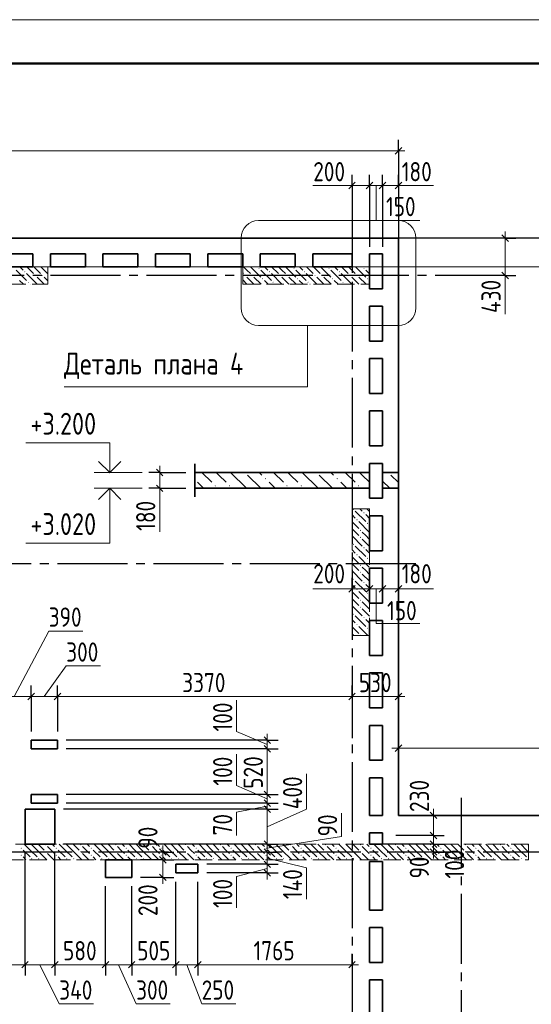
# Model space of a CAD drawing. Header units: millimetres. Extents: x 0 to 31317, y 0 to 42000.
# Tile 11 of 12: x 18023 to 23874, y 30726 to 42000. Entities that reach past the tile are written whole.
import ezdxf

# ---------------------------------------------------------------- set-up
doc = ezdxf.new("R2010")
doc.units = ezdxf.units.MM
doc.linetypes.add('______2', pattern=[270, 200, -70])
doc.linetypes.add('______5', pattern=[1100, 800, -100, 100, -100])
for name, color, linetype, lineweight in [('Standard', 7, 'Continuous', 25), ('Высотные отметки', 7, 'Continuous', 25), ('ЖБ Пилон', 180, 'Continuous', 25), ('Наложенное сечение', 7, 'Continuous', 25), ('Оси', 40, '______5', 18), ('Примечания', 7, 'Continuous', 25), ('Размерная выноска', 7, 'Continuous', 13)]:
    doc.layers.add(name, color=color, linetype=linetype, lineweight=lineweight)
doc.layers.add('ЖБ Перекрытие верхний уровень', color=7, linetype='Continuous', lineweight=25, true_color=0xe0e0ff)
doc.layers.add('ЖБ Стена верхний уровень', color=7, linetype='Continuous', lineweight=25, true_color=0x006e00)
doc.styles.add('GOST 2.304-81', font='txt')

msp = doc.modelspace()

# ---------------------------------------------------------------- hatches: boundary and pattern name
at = {"layer": 'ЖБ Пилон', "linetype": 'Continuous', "lineweight": 18, "transparency": 33554687}
for points in [[(20754, 39153), (20761, 39160), (20767, 39153), (20761, 39147)], [(21154, 39153), (21161, 39160), (21167, 39153), (21161, 39147)], [(21554, 39153), (21561, 39160), (21567, 39153), (21561, 39147)], [(21954, 39153), (21961, 39160), (21967, 39153), (21961, 39147)], [(18074, 39113), (18081, 39120), (18087, 39113), (18081, 39107)], [(18194, 39073), (18201, 39080), (18207, 39073), (18201, 39067)], [(18274, 39073), (18281, 39080), (18287, 39073), (18281, 39067)], [(20594, 39073), (20601, 39080), (20607, 39073), (20601, 39067)], [(20674, 39073), (20681, 39080), (20687, 39073), (20681, 39067)], [(20794, 39033), (20801, 39040), (20807, 39033), (20801, 39027)], [(20874, 39113), (20881, 39120), (20887, 39113), (20881, 39107)], [(20994, 39073), (21001, 39080), (21007, 39073), (21001, 39067)], [(21074, 39073), (21081, 39080), (21087, 39073), (21081, 39067)], [(21194, 39033), (21201, 39040), (21207, 39033), (21201, 39027)], [(21274, 39113), (21281, 39120), (21287, 39113), (21281, 39107)], [(21394, 39073), (21401, 39080), (21407, 39073), (21401, 39067)], [(21474, 39073), (21481, 39080), (21487, 39073), (21481, 39067)], [(21594, 39033), (21601, 39040), (21607, 39033), (21601, 39027)], [(21674, 39113), (21681, 39120), (21687, 39113), (21681, 39107)], [(21794, 39073), (21801, 39080), (21807, 39073), (21801, 39067)], [(21874, 39073), (21881, 39080), (21887, 39073), (21881, 39067)], [(21994, 39033), (22001, 39040), (22007, 39033), (22001, 39027)], [(18114, 38993), (18121, 39000), (18127, 38993), (18121, 38987)], [(20914, 38993), (20921, 39000), (20927, 38993), (20921, 38987)], [(21314, 38993), (21321, 39000), (21327, 38993), (21321, 38987)], [(21714, 38993), (21721, 39000), (21727, 38993), (21721, 38987)], [(21834, 36393), (21841, 36400), (21847, 36393), (21841, 36387)], [(21954, 36353), (21961, 36360), (21967, 36353), (21961, 36347)], [(21874, 36273), (21881, 36280), (21887, 36273), (21881, 36267)], [(21994, 36233), (22001, 36240), (22007, 36233), (22001, 36227)], [(21914, 36153), (21921, 36160), (21927, 36153), (21921, 36147)], [(21914, 36073), (21921, 36080), (21927, 36073), (21921, 36067)], [(21834, 35993), (21841, 36000), (21847, 35993), (21841, 35987)], [(21874, 35873), (21881, 35880), (21887, 35873), (21881, 35867)], [(21954, 35953), (21961, 35960), (21967, 35953), (21961, 35947)], [(21914, 35753), (21921, 35760), (21927, 35753), (21921, 35747)], [(21994, 35833), (22001, 35840), (22007, 35833), (22001, 35827)], [(21914, 35673), (21921, 35680), (21927, 35673), (21921, 35667)], [(21834, 35593), (21841, 35600), (21847, 35593), (21841, 35587)], [(21954, 35553), (21961, 35560), (21967, 35553), (21961, 35547)], [(21874, 35473), (21881, 35480), (21887, 35473), (21881, 35467)], [(21994, 35433), (22001, 35440), (22007, 35433), (22001, 35427)], [(21914, 35353), (21921, 35360), (21927, 35353), (21921, 35347)], [(21834, 35193), (21841, 35200), (21847, 35193), (21841, 35187)], [(21914, 35273), (21921, 35280), (21927, 35273), (21921, 35267)], [(21874, 35073), (21881, 35080), (21887, 35073), (21881, 35067)], [(21954, 35153), (21961, 35160), (21967, 35153), (21961, 35147)], [(21914, 34953), (21921, 34960), (21927, 34953), (21924, 34950), (21918, 34950)], [(21994, 35033), (22001, 35040), (22007, 35033), (22001, 35027)]]:
    msp.add_hatch(color=7, dxfattribs=at).paths.add_polyline_path(points, flags=16)
at = {"layer": 'ЖБ Стена верхний уровень', "linetype": 'Continuous', "lineweight": 18, "transparency": 33554687}
for points in [[(18034, 32513), (18041, 32520), (18047, 32513), (18041, 32507)], [(18314, 32553), (18321, 32560), (18327, 32553), (18321, 32547)], [(18314, 32473), (18321, 32480), (18327, 32473), (18321, 32467)], [(18434, 32513), (18441, 32520), (18447, 32513), (18441, 32507)], [(18714, 32553), (18721, 32560), (18727, 32553), (18721, 32547)], [(18714, 32473), (18721, 32480), (18727, 32473), (18721, 32467)], [(18834, 32513), (18841, 32520), (18847, 32513), (18841, 32507)], [(19114, 32553), (19121, 32560), (19127, 32553), (19121, 32547)], [(19114, 32473), (19121, 32480), (19127, 32473), (19121, 32467)], [(19234, 32513), (19241, 32520), (19247, 32513), (19241, 32507)], [(19514, 32553), (19521, 32560), (19527, 32553), (19521, 32547)], [(19514, 32473), (19521, 32480), (19527, 32473), (19521, 32467)], [(19634, 32513), (19641, 32520), (19647, 32513), (19641, 32507)], [(19914, 32553), (19921, 32560), (19927, 32553), (19921, 32547)], [(19914, 32473), (19921, 32480), (19927, 32473), (19921, 32467)], [(20034, 32513), (20041, 32520), (20047, 32513), (20041, 32507)], [(20314, 32553), (20321, 32560), (20327, 32553), (20321, 32547)], [(20314, 32473), (20321, 32480), (20327, 32473), (20321, 32467)], [(20434, 32513), (20441, 32520), (20447, 32513), (20441, 32507)], [(20714, 32553), (20721, 32560), (20727, 32553), (20721, 32547)], [(20714, 32473), (20721, 32480), (20727, 32473), (20721, 32467)], [(20834, 32513), (20841, 32520), (20847, 32513), (20841, 32507)], [(21114, 32553), (21121, 32560), (21127, 32553), (21121, 32547)], [(21114, 32473), (21121, 32480), (21127, 32473), (21121, 32467)], [(21234, 32513), (21241, 32520), (21247, 32513), (21241, 32507)], [(21514, 32553), (21521, 32560), (21527, 32553), (21521, 32547)], [(21514, 32473), (21521, 32480), (21527, 32473), (21521, 32467)], [(21634, 32513), (21641, 32520), (21647, 32513), (21641, 32507)], [(21914, 32553), (21921, 32560), (21927, 32553), (21921, 32547)], [(21914, 32473), (21921, 32480), (21927, 32473), (21921, 32467)], [(22034, 32513), (22041, 32520), (22047, 32513), (22041, 32507)], [(22314, 32553), (22321, 32560), (22327, 32553), (22321, 32547)], [(22314, 32473), (22321, 32480), (22327, 32473), (22321, 32467)], [(22434, 32513), (22441, 32520), (22447, 32513), (22441, 32507)], [(22714, 32553), (22721, 32560), (22727, 32553), (22721, 32547)], [(22714, 32473), (22721, 32480), (22727, 32473), (22721, 32467)], [(22834, 32513), (22841, 32520), (22847, 32513), (22841, 32507)], [(23114, 32553), (23121, 32560), (23127, 32553), (23121, 32547)], [(23114, 32473), (23121, 32480), (23127, 32473), (23121, 32467)], [(23234, 32513), (23241, 32520), (23247, 32513), (23241, 32507)], [(23514, 32553), (23521, 32560), (23527, 32553), (23521, 32547)], [(23514, 32473), (23521, 32480), (23527, 32473), (23521, 32467)], [(23634, 32513), (23641, 32520), (23647, 32513), (23641, 32507)], [(18034, 32433), (18041, 32440), (18047, 32433), (18041, 32427)], [(18154, 32393), (18161, 32400), (18167, 32393), (18161, 32387)], [(18234, 32393), (18241, 32400), (18247, 32393), (18241, 32387)], [(18434, 32433), (18441, 32440), (18447, 32433), (18441, 32427)], [(18554, 32393), (18561, 32400), (18567, 32393), (18561, 32387)], [(18634, 32393), (18641, 32400), (18647, 32393), (18641, 32387)], [(18834, 32433), (18841, 32440), (18847, 32433), (18841, 32427)], [(18954, 32393), (18961, 32400), (18967, 32393), (18961, 32387)], [(19034, 32393), (19041, 32400), (19047, 32393), (19041, 32387)], [(19234, 32433), (19241, 32440), (19247, 32433), (19241, 32427)], [(19354, 32393), (19361, 32400), (19367, 32393), (19361, 32387)], [(19434, 32393), (19441, 32400), (19447, 32393), (19441, 32387)], [(19634, 32433), (19641, 32440), (19647, 32433), (19641, 32427)], [(19754, 32393), (19761, 32400), (19767, 32393), (19761, 32387)], [(19834, 32393), (19841, 32400), (19847, 32393), (19841, 32387)], [(20034, 32433), (20041, 32440), (20047, 32433), (20041, 32427)], [(20154, 32393), (20161, 32400), (20167, 32393), (20161, 32387)], [(20234, 32393), (20241, 32400), (20247, 32393), (20241, 32387)], [(20434, 32433), (20441, 32440), (20447, 32433), (20441, 32427)], [(20554, 32393), (20561, 32400), (20567, 32393), (20561, 32387)], [(20634, 32393), (20641, 32400), (20647, 32393), (20641, 32387)], [(20834, 32433), (20841, 32440), (20847, 32433), (20841, 32427)], [(20954, 32393), (20961, 32400), (20967, 32393), (20961, 32387)], [(21034, 32393), (21041, 32400), (21047, 32393), (21041, 32387)], [(21234, 32433), (21241, 32440), (21247, 32433), (21241, 32427)], [(21354, 32393), (21361, 32400), (21367, 32393), (21361, 32387)], [(21434, 32393), (21441, 32400), (21447, 32393), (21441, 32387)], [(21634, 32433), (21641, 32440), (21647, 32433), (21641, 32427)], [(21754, 32393), (21761, 32400), (21767, 32393), (21761, 32387)], [(21834, 32393), (21841, 32400), (21847, 32393), (21841, 32387)], [(22034, 32433), (22041, 32440), (22047, 32433), (22041, 32427)], [(22154, 32393), (22161, 32400), (22167, 32393), (22161, 32387)], [(22234, 32393), (22241, 32400), (22247, 32393), (22241, 32387)], [(22434, 32433), (22441, 32440), (22447, 32433), (22441, 32427)], [(22554, 32393), (22561, 32400), (22567, 32393), (22561, 32387)], [(22634, 32393), (22641, 32400), (22647, 32393), (22641, 32387)], [(22834, 32433), (22841, 32440), (22847, 32433), (22841, 32427)], [(22954, 32393), (22961, 32400), (22967, 32393), (22961, 32387)], [(23034, 32393), (23041, 32400), (23047, 32393), (23041, 32387)], [(23234, 32433), (23241, 32440), (23247, 32433), (23241, 32427)], [(23354, 32393), (23361, 32400), (23367, 32393), (23361, 32387)], [(23434, 32393), (23441, 32400), (23447, 32393), (23441, 32387)], [(23634, 32433), (23641, 32440), (23647, 32433), (23641, 32427)], [(23754, 32393), (23761, 32400), (23767, 32393), (23761, 32387)], [(23834, 32393), (23841, 32400), (23844, 32397), (23844, 32390), (23841, 32387)]]:
    msp.add_hatch(color=7, dxfattribs=at).paths.add_polyline_path(points, flags=16)
at = {"layer": 'Наложенное сечение', "linetype": 'Continuous', "lineweight": 13, "transparency": 33554687}
for points in [[(20260, 36656), (20253, 36662), (20260, 36669), (20266, 36662)], [(20424, 36656), (20417, 36662), (20424, 36669), (20430, 36662)], [(20834, 36738), (20827, 36744), (20834, 36751), (20840, 36744)], [(21080, 36656), (21073, 36662), (21080, 36669), (21086, 36662)], [(21244, 36656), (21237, 36662), (21244, 36669), (21250, 36662)], [(21654, 36738), (21647, 36744), (21654, 36751), (21660, 36744)], [(21900, 36656), (21893, 36662), (21900, 36669), (21906, 36662)]]:
    msp.add_hatch(color=7, dxfattribs=at).paths.add_polyline_path(points, flags=16)

# ---------------------------------------------------------------- linework, layer by layer
at = {"layer": 'Standard', "color": 251, "linetype": 'Continuous', "lineweight": -3, "true_color": 0x656565, "transparency": 33554687}
for p, q in [((22354, 40500), (22354, 40625)), ((22354, 40500), (22354, 40375)), ((22354, 40500), (22354, 39400)), ((21824, 40100), (21824, 40225)), ((22024, 40100), (22024, 40225)), ((22174, 40100), (22174, 40225)), ((22354, 40100), (22354, 40225)), ((21824, 40100), (21824, 39975)), ((21824, 40100), (21824, 40100)), ((22024, 40100), (22024, 39975)), ((22174, 40100), (22174, 39975)), ((22354, 40100), (22354, 39975)), ((22354, 40100), (22354, 40002)), ((22354, 39717), (22354, 39400)), ((23574, 39500), (22454, 39500)), ((27124, 39500), (22454, 39500)), ((23574, 39500), (23449, 39500)), ((23574, 39500), (23699, 39500)), ((23574, 39070), (23449, 39070)), ((23574, 39070), (23699, 39070)), ((23574, 39070), (23574, 39070)), ((19624, 36815), (19499, 36815)), ((19624, 36815), (19749, 36815)), ((19624, 36815), (19924, 36815)), ((19624, 36635), (19499, 36635)), ((19624, 36635), (19749, 36635)), ((19624, 36635), (19924, 36635)), ((21824, 35485), (21824, 35610)), ((22024, 35485), (22024, 35610)), ((22174, 35485), (22174, 35610)), ((22354, 35485), (22354, 35610)), ((21824, 35485), (21824, 35360)), ((22024, 35485), (22024, 35360)), ((22174, 35485), (22174, 35360)), ((22354, 35485), (22354, 35360)), ((18154, 34250), (18154, 34375)), ((18454, 34250), (18454, 34375)), ((21824, 34250), (21824, 34375)), ((22354, 34250), (22354, 34375)), ((18154, 34250), (18154, 34125)), ((18154, 34250), (18154, 33850)), ((18454, 34250), (18454, 34125)), ((18454, 34250), (18454, 33850)), ((21824, 34250), (21824, 34125)), ((21824, 34250), (21824, 33775)), ((22354, 34250), (22354, 34125)), ((22354, 34250), (22354, 33968)), ((20854, 33750), (20729, 33750)), ((20854, 33750), (20979, 33750)), ((22354, 33660), (22354, 33785)), ((22354, 33660), (22354, 33785)), ((20854, 33650), (20729, 33650)), ((20854, 33650), (20979, 33650)), ((22354, 33660), (22354, 33535)), ((22354, 33660), (22354, 33535)), ((22354, 33660), (22354, 32960)), ((20854, 33130), (20729, 33130)), ((20854, 33130), (20979, 33130)), ((20854, 33030), (20729, 33030)), ((20854, 32960), (20729, 32960)), ((20854, 33030), (20979, 33030)), ((20854, 32960), (20979, 32960)), ((22754, 32890), (22629, 32890)), ((22754, 32890), (22879, 32890)), ((22754, 32890), (22754, 32890)), ((22754, 32660), (22629, 32660)), ((22754, 32660), (22879, 32660)), ((19660, 32470), (19535, 32470)), ((19660, 32470), (19785, 32470)), ((19660, 32470), (19660, 32470)), ((20854, 32470), (20527, 32470)), ((20854, 32560), (20729, 32560)), ((20854, 32470), (20729, 32470)), ((20854, 32560), (20979, 32560)), ((20854, 32470), (20979, 32470)), ((22754, 32560), (22629, 32560)), ((22754, 32470), (22629, 32470)), ((22754, 32560), (22879, 32560)), ((22754, 32470), (22879, 32470)), ((22754, 32470), (22754, 32470)), ((19660, 32380), (19535, 32380)), ((19660, 32380), (19785, 32380)), ((20854, 32330), (20729, 32330)), ((20854, 32330), (20979, 32330)), ((19660, 32180), (19535, 32180)), ((19660, 32180), (19785, 32180)), ((20854, 32230), (20729, 32230)), ((20854, 32230), (20979, 32230)), ((19004, 31180), (19004, 32080)), ((19809, 31180), (19809, 32130)), ((20059, 31180), (20059, 32130)), ((18084, 31180), (18084, 31305)), ((18424, 31180), (18424, 31305)), ((19004, 31180), (19004, 31305)), ((19304, 31180), (19304, 31305)), ((19809, 31180), (19809, 31305)), ((20059, 31180), (20059, 31305)), ((21824, 31180), (21824, 31305)), ((18084, 31180), (18084, 31055)), ((18424, 31180), (18424, 31055)), ((19004, 31180), (19004, 31055)), ((19304, 31180), (19304, 31055)), ((19809, 31180), (19809, 31055)), ((20059, 31180), (20059, 31055)), ((21824, 31180), (21824, 31055)), ((21824, 31180), (21824, 31180))]:
    msp.add_line(p, q, dxfattribs=at)
at = {"layer": 'Standard', "color": 7, "linetype": 'Continuous', "lineweight": 13, "transparency": 33554687}
for p, q in [((22354, 40500), (7394, 40500)), ((22354, 40500), (22429, 40500)), ((21824, 40100), (21749, 40100)), ((21824, 40100), (22024, 40100)), ((22024, 40100), (22174, 40100)), ((22174, 40100), (22354, 40100)), ((22354, 40100), (22429, 40100)), ((23574, 39500), (23574, 39575)), ((23574, 39500), (23574, 39070)), ((23574, 39070), (23574, 38995)), ((19624, 36815), (19624, 36890)), ((19624, 36815), (19624, 36635)), ((19624, 36635), (19624, 36560)), ((21824, 35485), (21749, 35485)), ((21824, 35485), (22024, 35485)), ((22024, 35485), (22174, 35485)), ((22174, 35485), (22354, 35485)), ((22354, 35485), (22429, 35485)), ((17959, 34250), (18354, 35000)), ((18354, 35000), (18745, 35000)), ((18304, 34250), (18554, 34600)), ((18554, 34600), (18945, 34600)), ((18154, 34250), (17764, 34250)), ((18454, 34250), (18154, 34250)), ((21824, 34250), (18454, 34250)), ((20504, 33850), (20504, 34210)), ((22354, 34250), (21824, 34250)), ((22354, 34250), (22429, 34250)), ((20854, 33700), (20504, 33850)), ((20854, 33750), (20854, 33825)), ((20854, 33750), (20854, 33650)), ((22354, 33660), (22279, 33660)), ((22354, 33660), (22279, 33660)), ((22354, 33660), (26324, 33660)), ((22354, 33660), (26324, 33660)), ((20504, 33230), (20504, 33590)), ((21304, 32960), (21304, 33367)), ((20854, 33080), (20504, 33230)), ((20854, 33130), (20854, 33030)), ((20854, 32995), (20504, 32926)), ((20504, 32926), (20504, 32660)), ((20854, 33030), (20854, 32960)), ((20854, 32760), (21304, 32960)), ((22754, 32890), (22754, 32965)), ((21704, 32649), (21704, 32915)), ((20854, 32515), (21704, 32649)), ((22754, 32660), (22754, 32560)), ((19660, 32470), (19660, 32545)), ((20854, 32560), (20854, 32470)), ((20854, 32470), (20854, 32330)), ((22754, 32560), (22754, 32470)), ((22754, 32470), (22754, 32395)), ((19660, 32380), (19660, 32180)), ((20854, 32400), (21304, 32290)), ((20854, 32280), (20504, 32190)), ((20854, 32330), (20854, 32230)), ((21304, 32290), (21304, 31930)), ((19660, 32180), (19660, 32105)), ((20504, 32190), (20504, 31830)), ((20854, 32230), (20854, 32155)), ((17764, 31180), (18084, 31180)), ((18254, 31180), (18474, 30730)), ((18424, 31180), (19004, 31180)), ((19154, 31180), (19354, 30730)), ((19304, 31180), (19809, 31180)), ((19809, 31180), (20059, 31180)), ((19934, 31180), (20104, 30730)), ((21824, 31180), (21899, 31180)), ((18474, 30730), (18865, 30730)), ((19354, 30730), (19745, 30730)), ((20104, 30730), (20495, 30730))]:
    msp.add_line(p, q, dxfattribs=at)
at = {"layer": 'Standard', "color": 7, "linetype": 'Continuous', "lineweight": 25, "transparency": 33554687}
for p, q in [((22392, 40538), (22316, 40462)), ((21786, 40062), (21861, 40138)), ((21986, 40062), (22061, 40138)), ((22136, 40062), (22212, 40138)), ((22316, 40062), (22392, 40138)), ((23536, 39538), (23612, 39462)), ((23536, 39108), (23612, 39033)), ((19586, 36852), (19661, 36777)), ((19586, 36672), (19661, 36597)), ((21786, 35447), (21861, 35522)), ((21986, 35447), (22061, 35522)), ((22136, 35447), (22212, 35522)), ((22316, 35447), (22392, 35522)), ((18192, 34288), (18117, 34212)), ((18492, 34288), (18417, 34212)), ((21861, 34288), (21786, 34212)), ((22392, 34288), (22316, 34212)), ((20817, 33788), (20892, 33712)), ((20817, 33688), (20892, 33612)), ((22316, 33622), (22392, 33697)), ((22316, 33622), (22392, 33697)), ((20817, 33167), (20892, 33092)), ((20817, 33067), (20892, 32992)), ((20817, 32997), (20892, 32922)), ((22716, 32928), (22792, 32853)), ((22716, 32697), (22792, 32622)), ((20817, 32597), (20892, 32522)), ((22716, 32597), (22792, 32522)), ((19622, 32508), (19697, 32433)), ((20817, 32508), (20892, 32433)), ((22716, 32508), (22792, 32433)), ((19622, 32417), (19697, 32343)), ((20817, 32367), (20892, 32292)), ((20817, 32267), (20892, 32192)), ((19622, 32217), (19697, 32143)), ((18046, 31143), (18121, 31217)), ((18386, 31143), (18461, 31217)), ((18966, 31143), (19041, 31217)), ((19266, 31143), (19341, 31217)), ((19772, 31143), (19846, 31217)), ((20021, 31143), (20097, 31217)), ((21786, 31143), (21861, 31217))]:
    msp.add_line(p, q, dxfattribs=at)
at = {"layer": 'Standard', "color": 7, "linetype": 'Continuous', "lineweight": 13, "transparency": 33554687}
for points in [[(29700, 42000), (0, 42000), (0, 0), (29700, 0), (29700, 42000)], [(7674, 17930), (25874, 17930), (25874, 39170), (7674, 39170), (7674, 17930)], [(20854, 33650), (20854, 33351), (20854, 33351), (20854, 33307), (20854, 33307), (20854, 33130)], [(20854, 32960), (20854, 32806), (20854, 32806), (20854, 32560)], [(22754, 32890), (22754, 32869), (22754, 32869), (22754, 32744), (22754, 32744), (22754, 32660)], [(19660, 32470), (19660, 32445), (19660, 32445), (19660, 32380)], [(18084, 31180), (18308, 31180), (18308, 31180), (18424, 31180)], [(19004, 31180), (19083, 31180), (19083, 31180), (19304, 31180)], [(20059, 31180), (20298, 31180), (20298, 31180), (21824, 31180)]]:
    msp.add_lwpolyline(points, dxfattribs=at)
msp.add_lwpolyline([(0, 0), (29700, 0), (29700, 42000), (0, 42000), (0, 0)], close=True, dxfattribs=at)
at = {"layer": 'Standard', "color": 7, "linetype": 'Continuous', "lineweight": 50, "transparency": 33554687}
msp.add_lwpolyline([(2000, 41500), (29200, 41500), (29200, 500), (2000, 500), (2000, 41500)], close=True, dxfattribs=at)
at = {"layer": 'Standard', "color": 251, "linetype": 'Continuous', "lineweight": -3, "true_color": 0x656565, "transparency": 33554687}
for points in [[(22024, 40100), (22024, 39791), (22024, 39791), (22024, 39400)], [(22174, 40100), (22174, 39719), (22174, 39719), (22174, 39400)], [(20854, 33750), (20554, 33750), (20554, 33750), (20547, 33750), (20547, 33750), (20523, 33750), (20523, 33750), (20515, 33750), (20515, 33750), (20487, 33750), (20487, 33750), (20487, 33750), (20487, 33750), (20487, 33750), (20487, 33750), (18554, 33750)], [(20854, 33650), (20654, 33650), (20654, 33650), (20637, 33650), (20637, 33650), (20576, 33650), (20576, 33650), (20557, 33650), (20557, 33650), (20487, 33650), (20487, 33650), (20487, 33650), (20487, 33650), (20487, 33650), (20487, 33650), (18554, 33650)], [(20854, 33130), (20773, 33130), (20773, 33130), (20487, 33130), (20487, 33130), (20487, 33130), (20487, 33130), (18554, 33130)], [(20854, 32960), (20844, 32960), (20844, 32960), (20487, 32960), (20487, 32960), (20487, 32960), (20487, 32960), (18524, 32960)], [(20854, 33030), (20815, 33030), (20815, 33030), (20487, 33030), (20487, 33030), (20487, 33030), (20487, 33030), (18554, 33030)], [(22754, 32660), (22737, 32660), (22737, 32660), (22324, 32660)], [(20854, 32560), (20487, 32560), (20487, 32560), (18524, 32560)], [(22754, 32560), (22737, 32560), (22737, 32560), (22174, 32560)], [(18084, 31180), (18084, 31432), (18084, 31432), (18084, 32460)], [(18424, 31180), (18424, 31741), (18424, 31741), (18424, 32460)], [(19660, 32380), (19632, 32380), (19632, 32380), (19404, 32380)], [(20854, 32330), (20487, 32330), (20487, 32330), (20162, 32330)], [(19660, 32180), (19632, 32180), (19632, 32180), (19404, 32180)], [(20854, 32230), (20487, 32230), (20487, 32230), (20162, 32230)], [(19304, 31180), (19304, 31190), (19304, 31190), (19304, 32080)]]:
    msp.add_lwpolyline(points, dxfattribs=at)
at = {"layer": 'Standard', "color": 7, "linetype": 'Continuous', "lineweight": 25, "transparency": 33554687}
msp.add_lwpolyline([(7394, 17930), (27024, 17930), (27024, 39500), (7394, 39500), (7394, 17930)], dxfattribs=at)
at = {"layer": 'Высотные отметки', "color": 7, "linetype": 'Continuous', "lineweight": 13, "transparency": 33554687}
for p, q in [((19424, 36815), (18874, 36815)), ((19424, 36635), (18874, 36635))]:
    msp.add_line(p, q, dxfattribs=at)
for points in [[(19052, 36815), (19052, 37157), (18093, 37157)], [(19052, 36635), (19052, 36005), (18093, 36005)]]:
    msp.add_lwpolyline(points, dxfattribs=at)
at = {"layer": 'Высотные отметки', "color": 7, "linetype": 'Continuous', "lineweight": 35, "transparency": 33554687}
for points in [[(18924, 36943), (19052, 36815), (19180, 36943)], [(18924, 36507), (19052, 36635), (19180, 36507)]]:
    msp.add_lwpolyline(points, dxfattribs=at)
at = {"layer": 'ЖБ Перекрытие верхний уровень', "color": 7, "linetype": 'Continuous', "lineweight": 35, "transparency": 33554687}
for p, q in [((22354, 39500), (7394, 39500)), ((22354, 32890), (22354, 39500)), ((17774, 39320), (18174, 39320)), ((18174, 39320), (18174, 39170)), ((18374, 39170), (18374, 39320)), ((18374, 39320), (18774, 39320)), ((18774, 39320), (18774, 39170)), ((18974, 39320), (19374, 39320)), ((18974, 39170), (18974, 39320)), ((19374, 39320), (19374, 39170)), ((19574, 39170), (19574, 39320)), ((19574, 39320), (19974, 39320)), ((19974, 39320), (19974, 39170)), ((20174, 39320), (20574, 39320)), ((20174, 39170), (20174, 39320)), ((20574, 39320), (20574, 39170)), ((20774, 39320), (21174, 39320)), ((20774, 39170), (20774, 39320)), ((21174, 39320), (21174, 39170)), ((21374, 39170), (21374, 39320)), ((21374, 39320), (21824, 39320)), ((21824, 39320), (21824, 39170)), ((22024, 38920), (22024, 39320)), ((22024, 39320), (22174, 39320)), ((22174, 39320), (22174, 38920)), ((18174, 39170), (17774, 39170)), ((18774, 39170), (18374, 39170)), ((19374, 39170), (18974, 39170)), ((19974, 39170), (19574, 39170)), ((20574, 39170), (20174, 39170)), ((21174, 39170), (20774, 39170)), ((21824, 39170), (21374, 39170)), ((22174, 38920), (22024, 38920)), ((22024, 38320), (22024, 38720)), ((22024, 38720), (22174, 38720)), ((22174, 38720), (22174, 38320)), ((22174, 38320), (22024, 38320)), ((22024, 38120), (22174, 38120)), ((22024, 37720), (22024, 38120)), ((22174, 38120), (22174, 37720)), ((22174, 37720), (22024, 37720)), ((22024, 37120), (22024, 37520)), ((22024, 37520), (22174, 37520)), ((22174, 37520), (22174, 37120)), ((22174, 37120), (22024, 37120)), ((22024, 36520), (22024, 36920)), ((22024, 36920), (22174, 36920)), ((22174, 36920), (22174, 36520)), ((22174, 36520), (22024, 36520)), ((22024, 35920), (22024, 36320)), ((22024, 36320), (22174, 36320)), ((22174, 36320), (22174, 35920)), ((22174, 35920), (22024, 35920)), ((22024, 35320), (22024, 35720)), ((22024, 35720), (22174, 35720)), ((22174, 35720), (22174, 35320)), ((22174, 35320), (22024, 35320)), ((22024, 34720), (22024, 35120)), ((22024, 35120), (22174, 35120)), ((22174, 35120), (22174, 34720)), ((22174, 34720), (22024, 34720)), ((22024, 34120), (22024, 34520)), ((22024, 34520), (22174, 34520)), ((22174, 34520), (22174, 34120)), ((22174, 34120), (22024, 34120)), ((22024, 33520), (22024, 33920)), ((22024, 33920), (22174, 33920)), ((22174, 33920), (22174, 33520)), ((18454, 33750), (18154, 33750)), ((18154, 33750), (18154, 33650)), ((18454, 33650), (18454, 33750)), ((18154, 33650), (18454, 33650)), ((22174, 33520), (22024, 33520)), ((22024, 33320), (22174, 33320)), ((22024, 32890), (22024, 33320)), ((22174, 33320), (22174, 32890)), ((18454, 33130), (18154, 33130)), ((18154, 33130), (18154, 33030)), ((18454, 33030), (18454, 33130)), ((18424, 32960), (18084, 32960)), ((18084, 32960), (18084, 32560)), ((18154, 33030), (18454, 33030)), ((18424, 32560), (18424, 32960)), ((22174, 32890), (22024, 32890)), ((26324, 32890), (22354, 32890)), ((22024, 32690), (22174, 32690)), ((22024, 32560), (22024, 32690)), ((22174, 32690), (22174, 32560)), ((18084, 32560), (18424, 32560)), ((22174, 32560), (22024, 32560)), ((19304, 32380), (19004, 32380)), ((19004, 32380), (19004, 32180)), ((19304, 32180), (19304, 32380)), ((22024, 32360), (22174, 32360)), ((22024, 31805), (22024, 32360)), ((22174, 32360), (22174, 31805)), ((20059, 32330), (19809, 32330)), ((19809, 32330), (19809, 32230)), ((20059, 32230), (20059, 32330)), ((19004, 32180), (19304, 32180)), ((19809, 32230), (20059, 32230)), ((22174, 31805), (22024, 31805)), ((22024, 31205), (22024, 31605)), ((22024, 31605), (22174, 31605)), ((22174, 31605), (22174, 31205)), ((22174, 31205), (22024, 31205)), ((22024, 30605), (22024, 31005)), ((22024, 31005), (22174, 31005)), ((22174, 31005), (22174, 30605))]:
    msp.add_line(p, q, dxfattribs=at)
at = {"layer": 'ЖБ Пилон', "color": 253, "linetype": '______2', "lineweight": 13, "true_color": 0xa0a0a0, "transparency": 33554687}
for p, q in [((18344, 39170), (16544, 39170)), ((18344, 38970), (18344, 39170)), ((22024, 39170), (20574, 39170)), ((20574, 39170), (20574, 38970)), ((22024, 38970), (22024, 39170)), ((16544, 38970), (18344, 38970)), ((20574, 38970), (22024, 38970)), ((22024, 36400), (21824, 36400)), ((21824, 36400), (21824, 34950)), ((22024, 34950), (22024, 36400)), ((21824, 34950), (22024, 34950))]:
    msp.add_line(p, q, dxfattribs=at)
at = {"layer": 'ЖБ Пилон', "color": 9, "linetype": 'Continuous', "lineweight": 18, "true_color": 0xc7c7c7, "transparency": 33554687}
for p, q in [((17981, 39133), (18101, 39013)), ((18024, 39170), (18061, 39133)), ((18104, 39170), (18181, 39093)), ((18221, 39133), (18184, 39170)), ((18261, 39093), (18221, 39133)), ((18264, 39170), (18344, 39090)), ((20621, 39133), (20584, 39170)), ((20661, 39093), (20621, 39133)), ((20664, 39170), (20781, 39053)), ((20781, 39133), (20901, 39013)), ((20824, 39170), (20861, 39133)), ((20904, 39170), (20981, 39093)), ((21021, 39133), (20984, 39170)), ((21061, 39093), (21021, 39133)), ((21064, 39170), (21181, 39053)), ((21181, 39133), (21301, 39013)), ((21224, 39170), (21261, 39133)), ((21304, 39170), (21381, 39093)), ((21421, 39133), (21384, 39170)), ((21461, 39093), (21421, 39133)), ((21464, 39170), (21581, 39053)), ((21581, 39133), (21701, 39013)), ((21624, 39170), (21661, 39133)), ((21704, 39170), (21781, 39093)), ((21821, 39133), (21784, 39170)), ((21861, 39093), (21821, 39133)), ((21864, 39170), (21981, 39053)), ((21981, 39133), (22024, 39090)), ((18064, 38970), (18021, 39013)), ((18221, 38973), (18101, 39093)), ((18221, 39053), (18301, 38973)), ((18301, 39053), (18344, 39010)), ((20574, 39100), (20581, 39093)), ((20621, 38973), (20574, 39020)), ((20621, 39053), (20701, 38973)), ((20701, 39053), (20784, 38970)), ((20864, 38970), (20821, 39013)), ((21021, 38973), (20901, 39093)), ((21021, 39053), (21101, 38973)), ((21101, 39053), (21184, 38970)), ((21264, 38970), (21221, 39013)), ((21421, 38973), (21301, 39093)), ((21421, 39053), (21501, 38973)), ((21501, 39053), (21584, 38970)), ((21664, 38970), (21621, 39013)), ((21821, 38973), (21701, 39093)), ((21821, 39053), (21901, 38973)), ((21901, 39053), (21984, 38970)), ((22024, 39010), (22021, 39013)), ((18141, 38973), (18144, 38970)), ((18221, 38973), (18224, 38970)), ((20621, 38973), (20624, 38970)), ((20941, 38973), (20944, 38970)), ((21021, 38973), (21024, 38970)), ((21341, 38973), (21344, 38970)), ((21421, 38973), (21424, 38970)), ((21741, 38973), (21744, 38970)), ((21821, 38973), (21824, 38970)), ((21861, 36293), (21824, 36330)), ((21861, 36373), (21981, 36253)), ((21914, 36400), (21941, 36373)), ((21981, 36333), (22024, 36290)), ((21994, 36400), (22024, 36370)), ((21824, 36250), (21901, 36173)), ((21901, 36253), (22021, 36133)), ((22024, 36210), (22021, 36213)), ((21824, 36170), (21901, 36093)), ((21824, 36090), (21941, 35973)), ((21981, 36093), (21941, 36133)), ((22021, 36053), (21981, 36093)), ((21861, 35973), (21981, 35853)), ((21941, 36053), (22024, 35970)), ((21861, 35893), (21824, 35930)), ((21901, 35853), (22021, 35733)), ((21981, 35933), (22024, 35890)), ((21824, 35850), (21901, 35773)), ((21824, 35770), (21901, 35693)), ((22024, 35810), (22021, 35813)), ((21824, 35690), (21941, 35573)), ((21981, 35693), (21941, 35733)), ((21941, 35653), (22024, 35570)), ((22021, 35653), (21981, 35693)), ((21861, 35493), (21824, 35530)), ((21861, 35573), (21981, 35453)), ((21981, 35533), (22024, 35490)), ((21824, 35450), (21901, 35373)), ((21901, 35453), (22021, 35333)), ((22024, 35410), (22021, 35413)), ((21824, 35370), (21901, 35293)), ((21824, 35290), (21941, 35173)), ((21981, 35293), (21941, 35333)), ((22021, 35253), (21981, 35293)), ((21941, 35253), (22024, 35170)), ((21861, 35093), (21824, 35130)), ((21861, 35173), (21981, 35053)), ((21981, 35133), (22024, 35090)), ((21824, 35050), (21901, 34973)), ((21824, 34970), (21844, 34950)), ((21901, 35053), (22004, 34950)), ((22024, 35010), (22021, 35013))]:
    msp.add_line(p, q, dxfattribs=at)
at = {"layer": 'ЖБ Стена верхний уровень', "color": 251, "linetype": '______2', "lineweight": 13, "true_color": 0x656565, "transparency": 33554687}
for p, q in [((23844, 32560), (16244, 32560)), ((23844, 32380), (23844, 32560)), ((16244, 32380), (23844, 32380))]:
    msp.add_line(p, q, dxfattribs=at)
at = {"layer": 'ЖБ Стена верхний уровень', "color": 9, "linetype": 'Continuous', "lineweight": 18, "true_color": 0xc7c7c7, "transparency": 33554687}
for p, q in [((18061, 32493), (18141, 32413)), ((18141, 32493), (18074, 32560)), ((18141, 32493), (18221, 32413)), ((18154, 32560), (18221, 32493)), ((18221, 32493), (18334, 32380)), ((18234, 32560), (18301, 32493)), ((18381, 32493), (18341, 32533)), ((18421, 32453), (18381, 32493)), ((18394, 32560), (18421, 32533)), ((18461, 32493), (18541, 32413)), ((18541, 32493), (18474, 32560)), ((18541, 32493), (18621, 32413)), ((18554, 32560), (18621, 32493)), ((18621, 32493), (18734, 32380)), ((18634, 32560), (18701, 32493)), ((18781, 32493), (18741, 32533)), ((18821, 32453), (18781, 32493)), ((18794, 32560), (18821, 32533)), ((18861, 32493), (18941, 32413)), ((18941, 32493), (18874, 32560)), ((18941, 32493), (19021, 32413)), ((18954, 32560), (19021, 32493)), ((19021, 32493), (19134, 32380)), ((19034, 32560), (19101, 32493)), ((19181, 32493), (19141, 32533)), ((19221, 32453), (19181, 32493)), ((19194, 32560), (19221, 32533)), ((19261, 32493), (19341, 32413)), ((19341, 32493), (19274, 32560)), ((19341, 32493), (19421, 32413)), ((19354, 32560), (19421, 32493)), ((19421, 32493), (19534, 32380)), ((19434, 32560), (19501, 32493)), ((19581, 32493), (19541, 32533)), ((19621, 32453), (19581, 32493)), ((19594, 32560), (19621, 32533)), ((19661, 32493), (19741, 32413)), ((19741, 32493), (19674, 32560)), ((19741, 32493), (19821, 32413)), ((19754, 32560), (19821, 32493)), ((19821, 32493), (19934, 32380)), ((19834, 32560), (19901, 32493)), ((19981, 32493), (19941, 32533)), ((20021, 32453), (19981, 32493)), ((19994, 32560), (20021, 32533)), ((20061, 32493), (20141, 32413)), ((20141, 32493), (20074, 32560)), ((20141, 32493), (20221, 32413)), ((20154, 32560), (20221, 32493)), ((20221, 32493), (20334, 32380)), ((20234, 32560), (20301, 32493)), ((20381, 32493), (20341, 32533)), ((20421, 32453), (20381, 32493)), ((20394, 32560), (20421, 32533)), ((20461, 32493), (20541, 32413)), ((20541, 32493), (20474, 32560)), ((20541, 32493), (20621, 32413)), ((20554, 32560), (20621, 32493)), ((20621, 32493), (20734, 32380)), ((20634, 32560), (20701, 32493)), ((20781, 32493), (20741, 32533)), ((20821, 32453), (20781, 32493)), ((20794, 32560), (20821, 32533)), ((20861, 32493), (20941, 32413)), ((20941, 32493), (20874, 32560)), ((20941, 32493), (21021, 32413)), ((20954, 32560), (21021, 32493)), ((21021, 32493), (21134, 32380)), ((21034, 32560), (21101, 32493)), ((21181, 32493), (21141, 32533)), ((21221, 32453), (21181, 32493)), ((21194, 32560), (21221, 32533)), ((21261, 32493), (21341, 32413)), ((21341, 32493), (21274, 32560)), ((21341, 32493), (21421, 32413)), ((21354, 32560), (21421, 32493)), ((21421, 32493), (21534, 32380)), ((21434, 32560), (21501, 32493)), ((21581, 32493), (21541, 32533)), ((21621, 32453), (21581, 32493)), ((21594, 32560), (21621, 32533)), ((21661, 32493), (21741, 32413)), ((21741, 32493), (21674, 32560)), ((21741, 32493), (21821, 32413)), ((21754, 32560), (21821, 32493)), ((21821, 32493), (21934, 32380)), ((21834, 32560), (21901, 32493)), ((21981, 32493), (21941, 32533)), ((22021, 32453), (21981, 32493)), ((21994, 32560), (22021, 32533)), ((22061, 32493), (22141, 32413)), ((22141, 32493), (22074, 32560)), ((22141, 32493), (22221, 32413)), ((22154, 32560), (22221, 32493)), ((22221, 32493), (22334, 32380)), ((22234, 32560), (22301, 32493)), ((22381, 32493), (22341, 32533)), ((22421, 32453), (22381, 32493)), ((22394, 32560), (22421, 32533)), ((22461, 32493), (22541, 32413)), ((22541, 32493), (22474, 32560)), ((22541, 32493), (22621, 32413)), ((22554, 32560), (22621, 32493)), ((22621, 32493), (22734, 32380)), ((22634, 32560), (22701, 32493)), ((22781, 32493), (22741, 32533)), ((22821, 32453), (22781, 32493)), ((22794, 32560), (22821, 32533)), ((22861, 32493), (22941, 32413)), ((22941, 32493), (22874, 32560)), ((22941, 32493), (23021, 32413)), ((22954, 32560), (23021, 32493)), ((23021, 32493), (23134, 32380)), ((23034, 32560), (23101, 32493)), ((23181, 32493), (23141, 32533)), ((23221, 32453), (23181, 32493)), ((23194, 32560), (23221, 32533)), ((23261, 32493), (23341, 32413)), ((23341, 32493), (23274, 32560)), ((23341, 32493), (23421, 32413)), ((23354, 32560), (23421, 32493)), ((23421, 32493), (23534, 32380)), ((23434, 32560), (23501, 32493)), ((23581, 32493), (23541, 32533)), ((23621, 32453), (23581, 32493)), ((23594, 32560), (23621, 32533)), ((23661, 32493), (23741, 32413)), ((23741, 32493), (23674, 32560)), ((23741, 32493), (23821, 32413)), ((23754, 32560), (23821, 32493)), ((23821, 32493), (23844, 32470)), ((23834, 32560), (23844, 32550)), ((18061, 32413), (18094, 32380)), ((18341, 32453), (18414, 32380)), ((18461, 32413), (18494, 32380)), ((18741, 32453), (18814, 32380)), ((18861, 32413), (18894, 32380)), ((19141, 32453), (19214, 32380)), ((19261, 32413), (19294, 32380)), ((19541, 32453), (19614, 32380)), ((19661, 32413), (19694, 32380)), ((19941, 32453), (20014, 32380)), ((20061, 32413), (20094, 32380)), ((20341, 32453), (20414, 32380)), ((20461, 32413), (20494, 32380)), ((20741, 32453), (20814, 32380)), ((20861, 32413), (20894, 32380)), ((21141, 32453), (21214, 32380)), ((21261, 32413), (21294, 32380)), ((21541, 32453), (21614, 32380)), ((21661, 32413), (21694, 32380)), ((21941, 32453), (22014, 32380)), ((22061, 32413), (22094, 32380)), ((22341, 32453), (22414, 32380)), ((22461, 32413), (22494, 32380)), ((22741, 32453), (22814, 32380)), ((22861, 32413), (22894, 32380)), ((23141, 32453), (23214, 32380)), ((23261, 32413), (23294, 32380)), ((23541, 32453), (23614, 32380)), ((23661, 32413), (23694, 32380))]:
    msp.add_line(p, q, dxfattribs=at)
at = {"layer": 'Наложенное сечение', "color": 7, "linetype": 'Continuous', "lineweight": 35, "transparency": 33554687}
msp.add_line((20024, 36915), (20024, 36535), dxfattribs=at)
at = {"layer": 'Наложенное сечение', "color": 7, "linetype": 'Continuous', "lineweight": 13, "transparency": 33554687}
for p, q in [((20107, 36815), (20219, 36703)), ((20301, 36785), (20271, 36815)), ((20383, 36703), (20301, 36785)), ((20435, 36815), (20615, 36635)), ((20629, 36785), (20779, 36635)), ((20763, 36815), (20793, 36785)), ((20927, 36815), (21039, 36703)), ((21121, 36785), (21091, 36815)), ((21203, 36703), (21121, 36785)), ((21255, 36815), (21435, 36635)), ((21449, 36785), (21599, 36635)), ((21583, 36815), (21613, 36785)), ((21747, 36815), (21859, 36703)), ((21941, 36785), (21911, 36815)), ((22023, 36703), (21941, 36785)), ((22269, 36785), (22354, 36700)), ((20123, 36635), (20055, 36703)), ((20943, 36635), (20875, 36703)), ((21763, 36635), (21695, 36703)), ((22174, 36716), (22255, 36635))]:
    msp.add_line(p, q, dxfattribs=at)
at = {"layer": 'Наложенное сечение', "color": 7, "linetype": 'Continuous', "lineweight": 35, "transparency": 33554687}
for points in [[(20024, 36815), (22024, 36815), (22024, 36635), (20024, 36635)], [(22174, 36815), (22354, 36815), (22354, 36635), (22174, 36635), (22174, 36815)]]:
    msp.add_lwpolyline(points, dxfattribs=at)
at = {"layer": 'Оси', "color": 8, "linetype": '______5', "lineweight": -3, "transparency": 33554687}
for p, q in [((21824, 40100), (21824, 15930)), ((23574, 39070), (4600, 39070)), ((22554, 35770), (4600, 35770)), ((23074, 33090), (23074, 15930)), ((27424, 32470), (4600, 32470))]:
    msp.add_line(p, q, dxfattribs=at)
at = {"layer": 'Примечания', "color": 7, "linetype": 'Continuous', "lineweight": 13, "transparency": 33554687}
for p, q in [((22354, 39700), (20754, 39700)), ((20554, 39500), (20554, 38700)), ((22554, 38700), (22554, 39500)), ((20754, 38500), (22354, 38500))]:
    msp.add_line(p, q, dxfattribs=at)
msp.add_lwpolyline([(18531, 37795), (21315, 37795), (21315, 38500)], dxfattribs=at)
for centre, start, end in [((20754, 39500), 90, 180), ((22354, 39500), 0, 90), ((20754, 38700), 180, 270), ((22354, 38700), 270, 0)]:
    msp.add_arc(centre, 200, start, end, dxfattribs=at)
at = {"layer": 'Размерная выноска', "color": 7, "linetype": 'Continuous', "lineweight": 13, "transparency": 33554687}
for p, q in [((21824, 40100), (21374, 40100)), ((22354, 40100), (22754, 40100)), ((23574, 39070), (23574, 38630)), ((19624, 36635), (19624, 36135)), ((21824, 35485), (21374, 35485)), ((22354, 35485), (22754, 35485))]:
    msp.add_line(p, q, dxfattribs=at)
for points in [[(22099, 40100), (22099, 39700), (22599, 39700)], [(22099, 35485), (22099, 35085), (22599, 35085)]]:
    msp.add_lwpolyline(points, dxfattribs=at)

# ---------------------------------------------------------------- texts
at = {"layer": 'Standard', "color": 7, "linetype": 'Continuous', "lineweight": 25, "transparency": 33554687, "char_height": 220, "attachment_point": 7, "style": 'GOST 2.304-81'}
for s, insert, width in [('200', (21380, 40150), 531.97), ('180', (22392, 40150), 485.07), ('150', (22212, 39750), 469.51), ('200', (21380, 35546), 531.97), ('180', (22392, 35546), 485.07), ('150', (22224, 35124), 469.51), ('390', (18354, 35050), 516.38), ('300', (18554, 34650), 516.38), ('3370', (19881, 34300), 641.48), ('530', (21901, 34300), 500.81), ('580', (18518, 31230), 516.4), ('505', (19366, 31230), 500.82), ('1765', (20697, 31230), 610.17), ('340', (18474, 30780), 516.4), ('300', (19354, 30780), 516.38), ('250', (20104, 30780), 516.4)]:
    msp.add_mtext(s, dxfattribs=dict(at, insert=insert, width=width))
at = {"layer": 'Standard', "color": 7, "linetype": 'Continuous', "lineweight": 25, "transparency": 33554687, "char_height": 220, "attachment_point": 7, "rotation": 90, "style": 'GOST 2.304-81'}
for s, insert, width in [('430', (23524, 38642), 516.39), ('180', (19574, 36147), 485.08), ('100', (20454, 33850), 485.09), ('100', (20454, 33230), 485.09), ('520', (20804, 33195), 516.39), ('400', (21254, 32960), 531.97), ('230', (22704, 32928), 516.39), ('70', (20454, 32660), 391.32), ('90', (21654, 32649), 391.32), ('90', (19599, 32508), 391.31), ('100', (23106, 32166), 485.09), ('90', (22704, 32167), 391.31), ('140', (21254, 31930), 485.09), ('100', (20454, 31830), 485.09), ('200', (19599, 31736), 531.97)]:
    msp.add_mtext(s, dxfattribs=dict(at, insert=insert, width=width))
at = {"layer": 'Высотные отметки', "color": 7, "linetype": 'Continuous', "lineweight": 25, "transparency": 33554687, "char_height": 250, "width": 924.18, "attachment_point": 7, "style": 'GOST 2.304-81'}
for s, insert in [('+3.200', (18145, 37249)), ('+3.020', (18145, 36100))]:
    msp.add_mtext(s, dxfattribs=dict(at, insert=insert))
at = {"layer": 'Примечания', "color": 7, "linetype": 'Continuous', "lineweight": 25, "transparency": 33554687, "insert": (18531, 37886), "char_height": 250, "width": 2150.14, "attachment_point": 7, "style": 'GOST 2.304-81'}
msp.add_mtext('Деталь\\~плана\\~4', dxfattribs=at)

doc.saveas('drawing.dxf')
